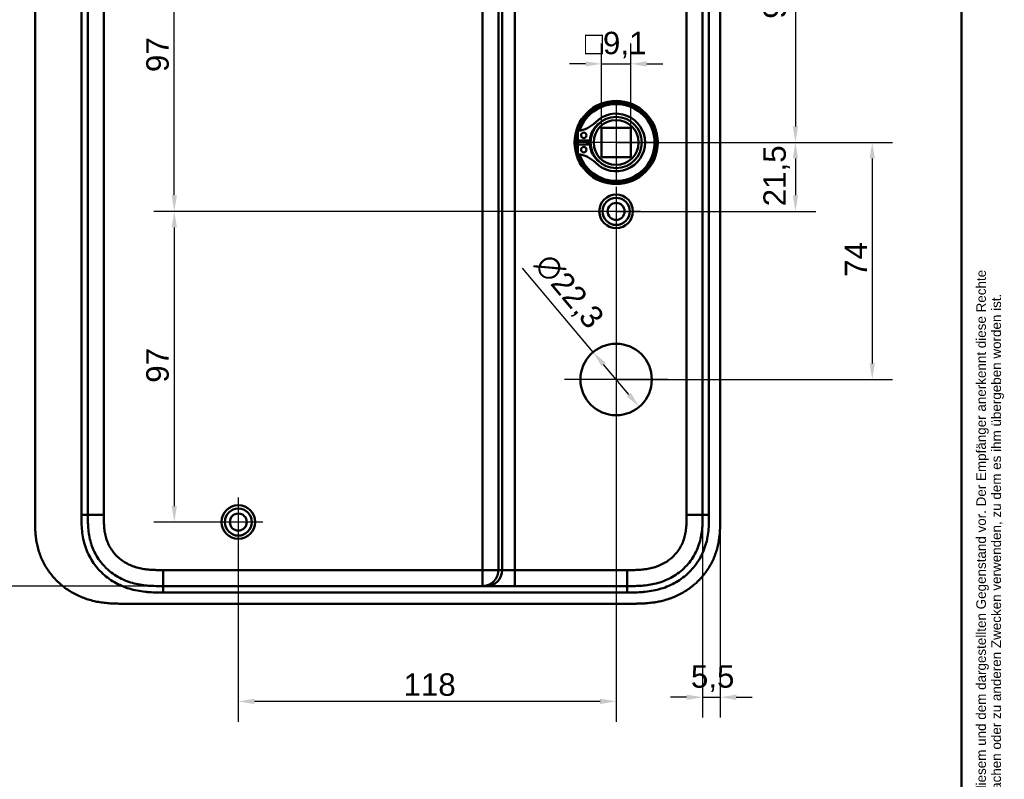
# Model space of a CAD drawing. Header units: millimetres. Extents: x 20 to 833, y 20 to 574.
# Tile 13 of 14: x 526 to 833, y 209 to 446. Entities that reach past the tile are written whole.
import ezdxf
from ezdxf.enums import TextEntityAlignment as Align

# ---------------------------------------------------------------- set-up
doc = ezdxf.new("R2010")
doc.units = ezdxf.units.MM
doc.header["$LTSCALE"] = 2
for name, color, linetype, lineweight in [('Bemaßungen(DIN)', 7, 'Continuous', 25), ('Mittelpunktmarkierung(DIN)', 7, 'Continuous', 25), ('Sichtbare Kanten(DIN)', 7, 'Continuous', 50), ('Sichtbare tangentiale Kanten(DIN)', 7, 'Continuous', 50), ('Skizziergeometrie(DIN)', 7, 'Continuous', 50), ('Symbole(DIN)', 7, 'Continuous', 25)]:
    doc.layers.add(name, color=color, linetype=linetype, lineweight=lineweight)
doc.styles.add('Aktuell-DIN', font='arial.ttf')
doc.styles.add('STANDARD-DIN~0', font='arial.ttf')
doc.styles.add('Textstil10', font='arial.ttf')
doc.styles.add('Textstil41', font='arial.ttf', dxfattribs={"width": 0.8})
doc.styles.add('Textstil83', font='arial.ttf', dxfattribs={"width": 0.8})
doc.dimstyles.new('CAD-LAN', dxfattribs={"dimscale": 2, "dimtxt": 3.5, "dimasz": 2.5, "dimexe": 3.175, "dimexo": 0, "dimgap": 0.8, "dimtad": 1, "dimrnd": 1e-08, "dimtxsty": 'STANDARD-DIN~0', "dimcen": 0.09, "dimdle": 10, "dimclrd": 250, "dimclre": 250, "dimclrt": 250, "dimadec": 0, "dimazin": 2, "dimtfac": 1, "dimtmove": 0, "dimatfit": 3, "dimfxl": 1, "dimtolj": 1, "dimtzin": 0, "dimlwd": 25, "dimlwe": 25, "dimarcsym": 0})

# ---------------------------------------------------------------- blocks, each defined once
blk = doc.blocks.new('Ränder Standardrahmen')
at = {"layer": 'Skizziergeometrie(DIN)', "flags": 128}
blk.add_lwpolyline([(10, 10), (10, 287), (410, 287), (410, 10), (10, 10)], dxfattribs=at)
blk = doc.blocks.new('Schriftfelder Heusser')
at = {"layer": 'Symbole(DIN)', "color": 7, "insert": (293.33, 191.7), "char_height": 1.5, "width": 182.3003, "attachment_point": 1, "rotation": 90, "line_spacing_factor": 0.944221, "style": 'Aktuell-DIN'}
blk.add_mtext('\\fArial|b0|i0;\\H1.5000;Die Schlossfabrik Heusser AG ist Eigentümerin dieses Dokumentes und behält sich alle Rechte an diesem und dem dargestellten Gegenstand vor. Der Empfänger anerkennt diese Rechte\\Pund wird das Dokument nicht ohne schriftliche Ermächtigung der Eigentümerin Dritten zugänglich machen oder zu anderen Zwecken verwenden, zu dem es ihm übergeben worden ist.\\P ', dxfattribs=at)
at = {"layer": 'Symbole(DIN)', "color": 179, "true_color": 0x262659, "style": 'Textstil10'}
blk.add_attdef('ERSTELLUNGSDATUM_001', (217.23, 218.29), '', height=2, dxfattribs=at)
at = {"layer": 'Symbole(DIN)', "color": 179, "true_color": 0x262659}
for tag, height, style, p in [('AUTOR', 2.49, 'Aktuell-DIN', (240.03, 219.26)), ('KONTROLLDATUM', 2, 'Textstil10', (217.42, 215.04)), ('KONTROLLIERT_VON', 2, 'Textstil10', (239.98, 215.05))]:
    blk.add_attdef(tag, text='', height=height, dxfattribs=dict(at, style=style)).set_placement(p, align=Align.MIDDLE_LEFT)
at = {"layer": 'Symbole(DIN)', "color": 7, "style": 'Textstil83', "width": 0.8}
blk.add_attdef('Anfänglicher_Ansichtsmaßstab_001', (281.57, 213.34), '', height=2.3, dxfattribs=at)
at = {"layer": 'Symbole(DIN)', "color": 179, "true_color": 0x262659, "style": 'Textstil10'}
blk.add_attdef('PROJEKT', text='', height=2, dxfattribs=at).set_placement((217.77, 209.72), align=Align.BOTTOM_LEFT)
at = {"layer": 'Symbole(DIN)', "color": 7, "style": 'Textstil41', "width": 0.8}
blk.add_attdef('STATUS', text='', height=5, dxfattribs=at).set_placement((284.53, 195.86), align=Align.MIDDLE_CENTER)
blk = doc.blocks.new('*D8')
at = {"layer": 'Bemaßungen(DIN)', "color": 250, "linetype": 'Continuous', "lineweight": 25, "true_color": 0x3f3f3f, "transparency": 16777216}
for p, q in [((715.63, 503.14), (774.52, 503.14)), ((768.17, 498.14), (768.17, 412.64)), ((712.17, 407.64), (774.52, 407.64))]:
    blk.add_line(p, q, dxfattribs=at)
at = {"layer": 'Bemaßungen(DIN)', "color": 250, "linetype": 'Continuous', "true_color": 0x3f3f3f, "transparency": 16777216}
for points in [[(767.34, 498.14), (769, 498.14), (768.17, 503.14)], [(767.34, 412.64), (769, 412.64), (768.17, 407.64)]]:
    blk.add_solid(points, dxfattribs=at)
at = {"layer": 'Defpoints', "color": 0, "linetype": 'Continuous', "transparency": 16777216}
for p in [(715.63, 503.14), (712.17, 407.64), (768.17, 407.64)]:
    blk.add_point(p, dxfattribs=at)
at = {"layer": 'Bemaßungen(DIN)', "color": 250, "linetype": 'Continuous', "lineweight": 25, "true_color": 0x3f3f3f, "transparency": 16777216, "insert": (758.16, 446.27), "char_height": 7, "attachment_point": 1, "rotation": 90, "style": 'STANDARD-DIN~0'}
blk.add_mtext('\\A1;95,5', dxfattribs=at)
blk = doc.blocks.new('*D9')
at = {"layer": 'Bemaßungen(DIN)', "color": 250, "linetype": 'Continuous', "lineweight": 25, "true_color": 0x3f3f3f, "transparency": 16777216}
for p, q in [((712.17, 407.64), (774.52, 407.64)), ((768.17, 402.64), (768.17, 391.14)), ((712.17, 386.14), (774.52, 386.14))]:
    blk.add_line(p, q, dxfattribs=at)
at = {"layer": 'Bemaßungen(DIN)', "color": 250, "linetype": 'Continuous', "true_color": 0x3f3f3f, "transparency": 16777216}
for points in [[(767.34, 402.64), (769, 402.64), (768.17, 407.64)], [(767.34, 391.14), (769, 391.14), (768.17, 386.14)]]:
    blk.add_solid(points, dxfattribs=at)
at = {"layer": 'Defpoints', "color": 0, "linetype": 'Continuous', "transparency": 16777216}
for p in [(712.17, 407.64), (712.17, 386.14), (768.17, 386.14)]:
    blk.add_point(p, dxfattribs=at)
at = {"layer": 'Bemaßungen(DIN)', "color": 250, "linetype": 'Continuous', "lineweight": 25, "true_color": 0x3f3f3f, "transparency": 16777216, "insert": (758.16, 387.71), "char_height": 7, "attachment_point": 1, "rotation": 90, "style": 'STANDARD-DIN~0'}
blk.add_mtext('\\A1;21,5', dxfattribs=at)
blk = doc.blocks.new('*D10')
at = {"layer": 'Bemaßungen(DIN)', "color": 250, "linetype": 'Continuous', "lineweight": 25, "true_color": 0x3f3f3f, "transparency": 16777216}
for p, q in [((712.17, 407.64), (798.52, 407.64)), ((792.17, 402.64), (792.17, 338.64)), ((712.17, 333.64), (798.52, 333.64))]:
    blk.add_line(p, q, dxfattribs=at)
at = {"layer": 'Bemaßungen(DIN)', "color": 250, "linetype": 'Continuous', "true_color": 0x3f3f3f, "transparency": 16777216}
for points in [[(791.34, 402.64), (793, 402.64), (792.17, 407.64)], [(791.34, 338.64), (793, 338.64), (792.17, 333.64)]]:
    blk.add_solid(points, dxfattribs=at)
at = {"layer": 'Defpoints', "color": 0, "linetype": 'Continuous', "transparency": 16777216}
for p in [(712.17, 407.64), (712.17, 333.64), (792.17, 333.64)]:
    blk.add_point(p, dxfattribs=at)
at = {"layer": 'Bemaßungen(DIN)', "color": 250, "linetype": 'Continuous', "lineweight": 25, "true_color": 0x3f3f3f, "transparency": 16777216, "insert": (783.57, 365.67), "char_height": 7, "attachment_point": 1, "rotation": 90, "style": 'STANDARD-DIN~0'}
blk.add_mtext('\\A1;74', dxfattribs=at)
blk = doc.blocks.new('*D12')
at = {"layer": 'Bemaßungen(DIN)', "color": 250, "linetype": 'Continuous', "lineweight": 25, "true_color": 0x3f3f3f, "transparency": 16777216}
for p, q in [((594.17, 483.14), (567.82, 483.14)), ((574.17, 391.14), (574.17, 478.14)), ((712.17, 386.14), (567.82, 386.14))]:
    blk.add_line(p, q, dxfattribs=at)
at = {"layer": 'Bemaßungen(DIN)', "color": 250, "linetype": 'Continuous', "true_color": 0x3f3f3f, "transparency": 16777216}
for points in [[(573.34, 478.14), (575, 478.14), (574.17, 483.14)], [(573.34, 391.14), (575, 391.14), (574.17, 386.14)]]:
    blk.add_solid(points, dxfattribs=at)
at = {"layer": 'Defpoints', "color": 0, "linetype": 'Continuous', "transparency": 16777216}
for p in [(574.17, 483.14), (594.17, 483.14), (712.17, 386.14)]:
    blk.add_point(p, dxfattribs=at)
at = {"layer": 'Bemaßungen(DIN)', "color": 250, "linetype": 'Continuous', "lineweight": 25, "true_color": 0x3f3f3f, "transparency": 16777216, "insert": (565.42, 429.62), "char_height": 7, "attachment_point": 1, "rotation": 90, "style": 'STANDARD-DIN~0'}
blk.add_mtext('\\A1;97', dxfattribs=at)
blk = doc.blocks.new('*D13')
at = {"layer": 'Bemaßungen(DIN)', "color": 250, "linetype": 'Continuous', "lineweight": 25, "true_color": 0x3f3f3f, "transparency": 16777216}
for p, q in [((712.17, 386.14), (567.82, 386.14)), ((574.17, 381.14), (574.17, 294.14)), ((594.17, 289.14), (567.82, 289.14))]:
    blk.add_line(p, q, dxfattribs=at)
at = {"layer": 'Bemaßungen(DIN)', "color": 250, "linetype": 'Continuous', "true_color": 0x3f3f3f, "transparency": 16777216}
for points in [[(573.34, 381.14), (575, 381.14), (574.17, 386.14)], [(573.34, 294.14), (575, 294.14), (574.17, 289.14)]]:
    blk.add_solid(points, dxfattribs=at)
at = {"layer": 'Defpoints', "color": 0, "linetype": 'Continuous', "transparency": 16777216}
for p in [(712.17, 386.14), (574.17, 289.14), (594.17, 289.14)]:
    blk.add_point(p, dxfattribs=at)
at = {"layer": 'Bemaßungen(DIN)', "color": 250, "linetype": 'Continuous', "lineweight": 25, "true_color": 0x3f3f3f, "transparency": 16777216, "insert": (565.42, 332.62), "char_height": 7, "attachment_point": 1, "rotation": 90, "style": 'STANDARD-DIN~0'}
blk.add_mtext('\\A1;97', dxfattribs=at)
blk = doc.blocks.new('*D14')
at = {"layer": 'Bemaßungen(DIN)', "color": 250, "linetype": 'Continuous', "lineweight": 25, "true_color": 0x3f3f3f, "transparency": 16777216}
for p, q in [((705, 342.18), (682.97, 368.44)), ((716.12, 328.93), (708.22, 338.35))]:
    blk.add_line(p, q, dxfattribs=at)
at = {"layer": 'Bemaßungen(DIN)', "color": 250, "linetype": 'Continuous', "true_color": 0x3f3f3f, "transparency": 16777216}
for points in [[(708.86, 338.88), (707.58, 337.81), (705, 342.18)], [(716.76, 329.46), (715.49, 328.39), (719.34, 325.1)]]:
    blk.add_solid(points, dxfattribs=at)
at = {"layer": 'Defpoints', "color": 0, "linetype": 'Continuous', "transparency": 16777216}
for p in [(705, 342.18), (719.34, 325.1)]:
    blk.add_point(p, dxfattribs=at)
at = {"layer": 'Bemaßungen(DIN)', "color": 250, "linetype": 'Continuous', "lineweight": 25, "true_color": 0x3f3f3f, "transparency": 16777216, "insert": (691.84, 373.8), "char_height": 7, "attachment_point": 1, "rotation": 310.0026, "style": 'STANDARD-DIN~0'}
blk.add_mtext('\\A1;∅22,3', dxfattribs=at)
blk = doc.blocks.new('*D16')
at = {"layer": 'Bemaßungen(DIN)', "color": 250, "linetype": 'Continuous', "lineweight": 25, "true_color": 0x3f3f3f, "transparency": 16777216}
for p, q in [((570.71, 503.14), (496.36, 503.14)), ((502.71, 498.14), (502.71, 274.14)), ((570.71, 269.14), (496.36, 269.14))]:
    blk.add_line(p, q, dxfattribs=at)
at = {"layer": 'Bemaßungen(DIN)', "color": 250, "linetype": 'Continuous', "true_color": 0x3f3f3f, "transparency": 16777216}
for points in [[(501.88, 498.14), (503.54, 498.14), (502.71, 503.14)], [(501.88, 274.14), (503.54, 274.14), (502.71, 269.14)]]:
    blk.add_solid(points, dxfattribs=at)
at = {"layer": 'Defpoints', "color": 0, "linetype": 'Continuous', "transparency": 16777216}
for p in [(570.71, 503.14), (502.71, 269.14), (570.71, 269.14)]:
    blk.add_point(p, dxfattribs=at)
at = {"layer": 'Bemaßungen(DIN)', "color": 250, "linetype": 'Continuous', "lineweight": 25, "true_color": 0x3f3f3f, "transparency": 16777216, "insert": (493.96, 378.36), "char_height": 7, "attachment_point": 1, "rotation": 90, "style": 'STANDARD-DIN~0'}
blk.add_mtext('\\A1;234', dxfattribs=at)
blk = doc.blocks.new('*D17')
at = {"layer": 'Bemaßungen(DIN)', "color": 250, "linetype": 'Continuous', "lineweight": 25, "true_color": 0x3f3f3f, "transparency": 16777216}
for p, q in [((712.17, 378.49), (712.17, 226.79)), ((594.17, 281.49), (594.17, 226.79)), ((707.17, 233.14), (599.17, 233.14))]:
    blk.add_line(p, q, dxfattribs=at)
at = {"layer": 'Bemaßungen(DIN)', "color": 250, "linetype": 'Continuous', "true_color": 0x3f3f3f, "transparency": 16777216}
for points in [[(599.17, 233.97), (599.17, 232.3), (594.17, 233.14)], [(707.17, 233.97), (707.17, 232.3), (712.17, 233.14)]]:
    blk.add_solid(points, dxfattribs=at)
at = {"layer": 'Defpoints', "color": 0, "linetype": 'Continuous', "transparency": 16777216}
for p in [(712.17, 378.49), (594.17, 281.49), (594.17, 233.14)]:
    blk.add_point(p, dxfattribs=at)
at = {"layer": 'Bemaßungen(DIN)', "color": 250, "linetype": 'Continuous', "lineweight": 25, "true_color": 0x3f3f3f, "transparency": 16777216, "insert": (645.76, 241.88), "char_height": 7, "attachment_point": 1, "style": 'STANDARD-DIN~0'}
blk.add_mtext('\\A1;118', dxfattribs=at)
blk = doc.blocks.new('*D18')
at = {"layer": 'Bemaßungen(DIN)', "color": 250, "linetype": 'Continuous', "lineweight": 25, "true_color": 0x3f3f3f, "transparency": 16777216}
for p, q in [((739.17, 291.42), (739.17, 228.07)), ((744.67, 290.42), (744.67, 228.07)), ((734.17, 234.42), (729.17, 234.42)), ((739.17, 234.42), (744.67, 234.42)), ((749.67, 234.42), (754.67, 234.42))]:
    blk.add_line(p, q, dxfattribs=at)
at = {"layer": 'Bemaßungen(DIN)', "color": 250, "linetype": 'Continuous', "true_color": 0x3f3f3f, "transparency": 16777216}
for points in [[(734.17, 235.25), (734.17, 233.59), (739.17, 234.42)], [(749.67, 235.25), (749.67, 233.59), (744.67, 234.42)]]:
    blk.add_solid(points, dxfattribs=at)
at = {"layer": 'Defpoints', "color": 0, "linetype": 'Continuous', "transparency": 16777216}
for p in [(739.17, 291.42), (744.67, 290.42), (744.67, 234.42)]:
    blk.add_point(p, dxfattribs=at)
at = {"layer": 'Bemaßungen(DIN)', "color": 250, "linetype": 'Continuous', "lineweight": 25, "true_color": 0x3f3f3f, "transparency": 16777216, "insert": (735.52, 244.41), "char_height": 7, "attachment_point": 1, "style": 'STANDARD-DIN~0'}
blk.add_mtext('\\A1;5,5', dxfattribs=at)
blk = doc.blocks.new('*D19')
at = {"layer": 'Bemaßungen(DIN)', "color": 250, "linetype": 'Continuous', "lineweight": 25, "true_color": 0x3f3f3f, "transparency": 16777216}
for p, q in [((707.62, 412.19), (707.62, 438.54)), ((716.72, 412.19), (716.72, 438.54)), ((702.62, 432.19), (697.62, 432.19)), ((707.62, 432.19), (716.72, 432.19)), ((721.72, 432.19), (726.72, 432.19))]:
    blk.add_line(p, q, dxfattribs=at)
at = {"layer": 'Bemaßungen(DIN)', "color": 250, "linetype": 'Continuous', "true_color": 0x3f3f3f, "transparency": 16777216}
for points in [[(702.62, 433.02), (702.62, 431.35), (707.62, 432.19)], [(721.72, 433.02), (721.72, 431.35), (716.72, 432.19)]]:
    blk.add_solid(points, dxfattribs=at)
at = {"layer": 'Defpoints', "color": 0, "linetype": 'Continuous', "transparency": 16777216}
for p in [(716.72, 432.19), (707.62, 412.19), (716.72, 412.19)]:
    blk.add_point(p, dxfattribs=at)
at = {"layer": 'Bemaßungen(DIN)', "color": 250, "linetype": 'Continuous', "lineweight": 25, "true_color": 0x3f3f3f, "transparency": 16777216, "insert": (702.4, 442.2), "char_height": 7, "attachment_point": 1, "style": 'STANDARD-DIN~0'}
blk.add_mtext('\\A1;\\fAIGDT|b0|i0;\\H7.0000;o\\fArial|b0|i0;\\H7.0000;9,1', dxfattribs=at)

msp = doc.modelspace()

# ---------------------------------------------------------------- linework, layer by layer
at = {"layer": 'Mittelpunktmarkierung(DIN)', "linetype": 'Continuous'}
for p, q in [((712.171, 419.637), (712.171, 395.637)), ((724.171, 407.637), (700.171, 407.637)), ((712.171, 393.787), (712.171, 378.487)), ((719.821, 386.137), (704.521, 386.137)), ((712.171, 349.787), (712.171, 317.487)), ((728.321, 333.637), (696.021, 333.637)), ((594.171, 296.787), (594.171, 281.487)), ((601.821, 289.137), (586.521, 289.137))]:
    msp.add_line(p, q, dxfattribs=at)
at = {"layer": 'Sichtbare Kanten(DIN)'}
for p, q in [((530.671, 481.852), (530.671, 290.38)), ((744.671, 290.421), (744.671, 481.852)), ((707.621, 403.087), (707.621, 412.187)), ((707.621, 412.187), (716.721, 412.187)), ((716.721, 412.187), (716.721, 403.087)), ((700.213, 408.253), (700.213, 411.277)), ((703.913, 408.253), (700.213, 408.253)), ((700.213, 407.02), (703.913, 407.02)), ((700.213, 403.996), (700.213, 407.02)), ((716.721, 403.087), (707.621, 403.087)), ((670.398, 269.137), (570.709, 269.137)), ((671.574, 269.137), (670.398, 269.137)), ((680.542, 269.137), (671.574, 269.137)), ((715.633, 269.137), (680.542, 269.137)), ((715.644, 269.137), (715.633, 269.137)), ((558.15, 263.637), (716.632, 263.637))]:
    msp.add_line(p, q, dxfattribs=at)
for centre, radius in [((712.171, 407.637), 13), ((712.171, 407.637), 12.5), ((712.171, 407.637), 8), ((712.171, 407.637), 7), ((702.063, 409.868), 0.85), ((702.063, 405.405), 0.85), ((712.171, 386.137), 5.25), ((712.171, 386.137), 4.25), ((712.171, 386.137), 2.65), ((712.171, 333.637), 11.15), ((594.171, 289.137), 5.25), ((594.171, 289.137), 4.25), ((594.171, 289.137), 2.65)]:
    msp.add_circle(centre, radius, dxfattribs=at)
for centre, radius, start, end in [((712.171, 407.637), 12, 198.17213, 161.82787), ((712.171, 407.637), 9.017, 224.1409, 135.8591), ((699.473, 419.96), 8.678, 274.96705, 315.8591), ((711.438, 407.637), 7.55, 125.6871, 175.31499), ((712.171, 407.637), 8.2, 153.63056, 206.36944), ((712.171, 407.637), 12, 175.21102, 184.78898), ((712.171, 407.637), 9, 176.0711, 183.9289), ((711.438, 407.637), 7.55, 184.68501, 234.3129), ((699.473, 395.314), 8.678, 44.1409, 85.03295)]:
    msp.add_arc(centre, radius, start, end, dxfattribs=at)
for points in [[(547.171, 291.421), (547.171, 386.137), (547.171, 480.852)], [(739.171, 480.852), (739.171, 386.137), (739.171, 291.421)]]:
    msp.add_open_spline(points, degree=2, dxfattribs=at)
for points, knots in [([(530.671, 290.339), (530.671, 289.798), (530.672, 288.682), (530.707, 287.261), (530.79, 285.801), (530.9, 284.624), (531.109, 283.151), (531.337, 281.971), (531.708, 280.505), (532.076, 279.342), (532.628, 277.908), (533.145, 276.782), (533.883, 275.408), (534.548, 274.342), (535.467, 273.057), (536.27, 272.071), (537.355, 270.901), (538.283, 270.017), (539.511, 268.985), (540.545, 268.221), (541.892, 267.346), (543.01, 266.714), (544.447, 266.011), (545.625, 265.519), (547.124, 264.992), (548.34, 264.64), (549.872, 264.285), (551.104, 264.065), (552.644, 263.863), (553.873, 263.755), (555.401, 263.673), (556.727, 263.642), (557.74, 263.637), (558.15, 263.637)], [-0.99797722, -0.99797722, -0.99797722, -0.99797722, -0.95833335, -0.91666671, -0.89583339, -0.85416674, -0.83333342, -0.79166678, -0.77083345, -0.72916681, -0.70833349, -0.66666684, -0.64583352, -0.60416687, -0.58333355, -0.54166691, -0.52083358, -0.47916694, -0.45833362, -0.41666697, -0.39583365, -0.354167, -0.33333368, -0.29166704, -0.27083371, -0.22916707, -0.20833375, -0.1666671, -0.14583378, -0.10416714, -0.08333381, -0.04166717, -0.01304212, -0.01304212, -0.01304212, -0.01304212]), ([(570.709, 269.137), (569.726, 269.137), (568.742, 269.138), (567.748, 269.172), (567.4, 269.184), (567.058, 269.2), (566.704, 269.221), (565.953, 269.267), (565.238, 269.333), (564.514, 269.429), (563.754, 269.529), (563.004, 269.661), (562.256, 269.831), (561.475, 270.009), (560.705, 270.227), (559.949, 270.489), (559.171, 270.759), (558.41, 271.075), (557.671, 271.437), (556.922, 271.804), (556.195, 272.22), (555.499, 272.682), (554.797, 273.148), (554.125, 273.662), (553.495, 274.217), (553.336, 274.357), (553.179, 274.499), (553.025, 274.645), (552.561, 275.083), (552.12, 275.545), (551.706, 276.028), (551.152, 276.674), (550.645, 277.359), (550.189, 278.076), (549.736, 278.79), (549.334, 279.536), (548.986, 280.307), (548.665, 281.018), (548.39, 281.75), (548.158, 282.507), (548.143, 282.557), (548.128, 282.607), (548.113, 282.656), (547.887, 283.419), (547.706, 284.204), (547.568, 285.001), (547.436, 285.763), (547.346, 286.518), (547.285, 287.289), (547.229, 288.007), (547.2, 288.682), (547.185, 289.453), (547.171, 290.138), (547.171, 290.78), (547.171, 291.421)], [0.0000001, 0.0000001, 0.0000001, 0.0000001, 0.2950702, 0.2950702, 0.2950702, 0.3985893, 0.3985893, 0.3985893, 0.6181101, 0.6181101, 0.6181101, 0.8486648, 0.8486648, 0.8486648, 1.0894436, 1.0894436, 1.0894436, 1.3368527, 1.3368527, 1.3368527, 1.5877596, 1.5877596, 1.5877596, 1.8409496, 1.8409496, 1.8409496, 1.9045637, 1.9045637, 1.9045637, 2.0957547, 2.0957547, 2.0957547, 2.3511498, 2.3511498, 2.3511498, 2.6054898, 2.6054898, 2.6054898, 2.840499, 2.840499, 2.840499, 2.85612, 2.85612, 2.85612, 3.0996016, 3.0996016, 3.0996016, 3.3323228, 3.3323228, 3.3323228, 3.5487727, 3.5487727, 3.5487727, 3.7412916, 3.7412916, 3.7412916, 3.7412916]), ([(739.171, 291.421), (739.171, 290.794), (739.171, 290.146), (739.159, 289.497), (739.145, 288.775), (739.116, 288.052), (739.061, 287.338), (739.001, 286.56), (738.91, 285.792), (738.78, 285.031), (738.644, 284.239), (738.466, 283.453), (738.231, 282.663), (737.996, 281.871), (737.707, 281.083), (737.362, 280.318), (737.016, 279.55), (736.614, 278.802), (736.159, 278.085), (735.705, 277.37), (735.199, 276.685), (734.643, 276.036), (734.094, 275.395), (733.493, 274.786), (732.857, 274.226), (732.221, 273.665), (731.552, 273.153), (730.853, 272.688), (730.158, 272.226), (729.433, 271.811), (728.681, 271.441), (727.946, 271.08), (727.184, 270.764), (726.401, 270.492), (725.647, 270.23), (724.873, 270.011), (724.089, 269.832), (723.341, 269.662), (722.585, 269.529), (721.822, 269.428), (721.098, 269.332), (720.369, 269.266), (719.638, 269.221), (718.947, 269.18), (718.255, 269.158), (717.569, 269.147), (716.919, 269.137), (716.274, 269.137), (715.644, 269.137)], [0, 0, 0, 0, 0.2003325, 0.2003325, 0.2003325, 0.4234176, 0.4234176, 0.4234176, 0.6661657, 0.6661657, 0.6661657, 0.9187023, 0.9187023, 0.9187023, 1.172126, 1.172126, 1.172126, 1.4268172, 1.4268172, 1.4268172, 1.6807052, 1.6807052, 1.6807052, 1.9319886, 1.9319886, 1.9319886, 2.1833195, 2.1833195, 2.1833195, 2.4328707, 2.4328707, 2.4328707, 2.6767608, 2.6767608, 2.6767608, 2.9119278, 2.9119278, 2.9119278, 3.1363716, 3.1363716, 3.1363716, 3.3491044, 3.3491044, 3.3491044, 3.549929, 3.549929, 3.549929, 3.7401511, 3.7401511, 3.7401511, 3.7401511]), ([(716.632, 263.637), (717.23, 263.636), (718.281, 263.638), (719.492, 263.663), (720.405, 263.698), (721.015, 263.731), (721.777, 263.785), (722.388, 263.839), (723.152, 263.923), (723.762, 264.002), (724.677, 264.143), (725.588, 264.314), (726.945, 264.626), (728.138, 264.967), (729.605, 265.476), (730.756, 265.95), (732.157, 266.623), (733.246, 267.226), (734.561, 268.059), (735.573, 268.787), (736.78, 269.771), (737.697, 270.615), (738.778, 271.738), (739.586, 272.69), (740.521, 273.939), (741.205, 274.984), (741.976, 276.343), (742.521, 277.467), (743.113, 278.911), (743.513, 280.094), (743.92, 281.597), (744.175, 282.814), (744.386, 284.193), (744.488, 285.112), (744.563, 286.031), (744.601, 286.642), (744.635, 287.406), (744.653, 288.014), (744.665, 288.771), (744.671, 289.524), (744.671, 290.123), (744.671, 290.421)], [-0.99999787, -0.99999787, -0.99999787, -0.99999787, -0.95833168, -0.92708204, -0.9166655, -0.89583241, -0.88541586, -0.86458277, -0.85416622, -0.83333313, -0.82291658, -0.79166695, -0.77083385, -0.72916767, -0.70833458, -0.66666839, -0.6458353, -0.60416912, -0.58333603, -0.54166984, -0.52083675, -0.47917057, -0.45833747, -0.41667129, -0.3958382, -0.35417201, -0.33333892, -0.29167274, -0.27083965, -0.22917346, -0.20834037, -0.16667419, -0.14584109, -0.11459146, -0.10417491, -0.08334182, -0.07292527, -0.05209218, -0.04167563, -0.02084254, -0.00000945, -0.00000945, -0.00000945, -0.00000945])]:
    msp.add_open_spline(points, degree=3, knots=knots, dxfattribs=at)
at = {"layer": 'Sichtbare tangentiale Kanten(DIN)'}
for p, q in [((670.398, 498.137), (670.398, 274.137)), ((675.38, 274.137), (675.38, 498.137)), ((676.556, 498.137), (676.556, 274.137)), ((680.542, 274.137), (680.542, 498.137)), ((545.171, 291.421), (547.171, 291.421)), ((552.171, 291.421), (547.171, 291.421)), ((739.171, 291.421), (734.171, 291.421)), ((739.171, 291.421), (741.171, 291.421)), ((670.398, 274.137), (570.709, 274.137)), ((570.709, 274.137), (570.709, 269.137)), ((670.398, 269.137), (670.398, 274.137)), ((670.398, 274.137), (675.38, 274.137)), ((676.556, 274.137), (675.38, 274.137)), ((680.542, 274.137), (676.556, 274.137)), ((715.644, 274.137), (680.542, 274.137)), ((680.542, 269.137), (680.542, 274.137)), ((715.644, 269.137), (715.644, 274.137)), ((570.71, 269.137), (570.71, 267.137)), ((715.633, 269.137), (715.633, 267.137))]:
    msp.add_line(p, q, dxfattribs=at)
for points, degree in [([(545.171, 291.421), (545.171, 354.565), (545.171, 417.709), (545.171, 480.852)], 3), ([(552.171, 291.421), (552.171, 354.565), (552.171, 417.709), (552.171, 480.852)], 3), ([(734.171, 480.852), (734.171, 417.709), (734.171, 354.565), (734.171, 291.421)], 3), ([(741.171, 480.852), (741.171, 417.709), (741.171, 354.565), (741.171, 291.421)], 3), ([(675.38, 274.137), (675.38, 274.033), (675.375, 273.827), (675.351, 273.522), (675.29, 273.125), (675.167, 272.645), (674.999, 272.185), (674.789, 271.747), (674.538, 271.334), (674.251, 270.949), (673.929, 270.593), (673.574, 270.27), (673.19, 269.981), (672.779, 269.73), (672.343, 269.519), (671.884, 269.35), (671.406, 269.227), (671.01, 269.165), (670.706, 269.142), (670.501, 269.137), (670.398, 269.137)], 5), ([(671.574, 269.137), (674.326, 269.137), (676.556, 271.375), (676.556, 274.137)], 3), ([(715.633, 267.137), (667.325, 267.137), (619.018, 267.137), (570.71, 267.137)], 3)]:
    msp.add_open_spline(points, degree=degree, dxfattribs=at)
for points, knots in [([(570.71, 267.137), (570.493, 267.137), (570.276, 267.137), (570.059, 267.138), (569.858, 267.138), (569.658, 267.139), (569.457, 267.14), (569.357, 267.14), (569.256, 267.141), (569.156, 267.142), (568.862, 267.145), (568.568, 267.15), (568.253, 267.157), (568.246, 267.157), (568.239, 267.157), (568.231, 267.158), (567.347, 267.179), (566.548, 267.218), (565.74, 267.286), (565.726, 267.287), (565.711, 267.288), (565.697, 267.289), (564.874, 267.36), (564.045, 267.462), (563.222, 267.602), (563.214, 267.603), (563.206, 267.604), (563.198, 267.606), (562.371, 267.747), (561.549, 267.927), (560.736, 268.151), (560.73, 268.153), (560.723, 268.155), (560.717, 268.157), (559.078, 268.61), (557.476, 269.248), (556.002, 270.047), (554.523, 270.85), (553.106, 271.854), (551.86, 272.997), (550.624, 274.131), (549.515, 275.439), (548.604, 276.844), (547.695, 278.245), (546.957, 279.779), (546.422, 281.373), (546.42, 281.377), (546.419, 281.381), (546.418, 281.385), (546.149, 282.184), (545.929, 283.005), (545.757, 283.827), (545.755, 283.834), (545.754, 283.841), (545.752, 283.848), (545.58, 284.672), (545.452, 285.511), (545.364, 286.341), (545.363, 286.355), (545.362, 286.369), (545.36, 286.383), (545.274, 287.202), (545.225, 288.018), (545.198, 288.894), (545.197, 288.907), (545.197, 288.92), (545.197, 288.932), (545.171, 289.786), (545.171, 290.604), (545.171, 291.421)], [0, 0, 0, 0, 0.0650777, 0.0650777, 0.0650777, 0.1252827, 0.1252827, 0.1252827, 0.1553853, 0.1553853, 0.1553853, 0.2436568, 0.2436568, 0.2436568, 0.2456929, 0.2456929, 0.2456929, 0.4930009, 0.4930009, 0.4930009, 0.4974115, 0.4974115, 0.4974115, 0.7489081, 0.7489081, 0.7489081, 0.7513214, 0.7513214, 0.7513214, 1.0041321, 1.0041321, 1.0041321, 1.0061267, 1.0061267, 1.0061267, 1.5162149, 1.5162149, 1.5162149, 2.0281718, 2.0281718, 2.0281718, 2.5361223, 2.5361223, 2.5361223, 3.0426859, 3.0426859, 3.0426859, 3.0439753, 3.0439753, 3.0439753, 3.2980943, 3.2980943, 3.2980943, 3.3001636, 3.3001636, 3.3001636, 3.5548437, 3.5548437, 3.5548437, 3.5590862, 3.5590862, 3.5590862, 3.8104505, 3.8104505, 3.8104505, 3.8140929, 3.8140929, 3.8140929, 4.0593758, 4.0593758, 4.0593758, 4.0593758]), ([(570.709, 274.137), (570.469, 274.137), (570.228, 274.137), (569.987, 274.137), (569.912, 274.138), (569.838, 274.138), (569.763, 274.138), (569.689, 274.138), (569.615, 274.139), (569.54, 274.139), (569.391, 274.14), (569.242, 274.141), (569.094, 274.143), (569.019, 274.144), (568.945, 274.145), (568.87, 274.146), (568.716, 274.149), (568.562, 274.151), (568.409, 274.155), (568.332, 274.157), (568.255, 274.159), (568.178, 274.161), (568.101, 274.163), (568.024, 274.166), (567.944, 274.169), (567.631, 274.179), (567.333, 274.193), (567.025, 274.211), (567.018, 274.212), (567.01, 274.212), (567.003, 274.213), (566.382, 274.25), (565.789, 274.304), (565.192, 274.383), (565.183, 274.384), (565.174, 274.385), (565.165, 274.386), (564.564, 274.466), (563.969, 274.57), (563.378, 274.704), (563.373, 274.705), (563.368, 274.706), (563.363, 274.707), (562.766, 274.843), (562.172, 275.011), (561.594, 275.211), (561.59, 275.212), (561.587, 275.213), (561.584, 275.215), (561.001, 275.416), (560.425, 275.655), (559.871, 275.927), (559.317, 276.198), (558.778, 276.507), (558.264, 276.848), (557.751, 277.189), (557.258, 277.565), (556.796, 277.972), (556.336, 278.377), (555.901, 278.817), (555.502, 279.282), (555.104, 279.746), (554.737, 280.241), (554.41, 280.757), (554.084, 281.27), (553.793, 281.809), (553.544, 282.362), (553.295, 282.914), (553.083, 283.487), (552.91, 284.067), (552.909, 284.072), (552.907, 284.076), (552.906, 284.08), (552.734, 284.659), (552.599, 285.251), (552.496, 285.846), (552.495, 285.855), (552.493, 285.863), (552.492, 285.872), (552.389, 286.469), (552.318, 287.072), (552.269, 287.698), (552.268, 287.705), (552.268, 287.713), (552.267, 287.72), (552.243, 288.032), (552.225, 288.333), (552.212, 288.642), (552.198, 288.96), (552.189, 289.276), (552.183, 289.591), (552.171, 290.203), (552.171, 290.813), (552.171, 291.421)], [0, 0, 0, 0, 0.0722696, 0.0722696, 0.0722696, 0.0946026, 0.0946026, 0.0946026, 0.1169355, 0.1169355, 0.1169355, 0.1616015, 0.1616015, 0.1616015, 0.1839344, 0.1839344, 0.1839344, 0.2301086, 0.2301086, 0.2301086, 0.2531957, 0.2531957, 0.2531957, 0.2762828, 0.2762828, 0.2762828, 0.3665177, 0.3665177, 0.3665177, 0.3686312, 0.3686312, 0.3686312, 0.550067, 0.550067, 0.550067, 0.5527949, 0.5527949, 0.5527949, 0.7354684, 0.7354684, 0.7354684, 0.7370926, 0.7370926, 0.7370926, 0.9217286, 0.9217286, 0.9217286, 0.9228081, 0.9228081, 0.9228081, 1.1089822, 1.1089822, 1.1089822, 1.2946981, 1.2946981, 1.2946981, 1.479922, 1.479922, 1.479922, 1.6644007, 1.6644007, 1.6644007, 1.8485383, 1.8485383, 1.8485383, 2.0316869, 2.0316869, 2.0316869, 2.2147673, 2.2147673, 2.2147673, 2.2161124, 2.2161124, 2.2161124, 2.3988762, 2.3988762, 2.3988762, 2.4015167, 2.4015167, 2.4015167, 2.5852125, 2.5852125, 2.5852125, 2.5873796, 2.5873796, 2.5873796, 2.6788906, 2.6788906, 2.6788906, 2.7730035, 2.7730035, 2.7730035, 2.9555672, 2.9555672, 2.9555672, 2.9555672]), ([(734.171, 291.421), (734.171, 291.18), (734.171, 290.94), (734.171, 290.699), (734.17, 290.551), (734.169, 290.404), (734.168, 290.256), (734.168, 290.183), (734.167, 290.109), (734.166, 290.035), (734.166, 289.961), (734.165, 289.888), (734.163, 289.814), (734.162, 289.74), (734.161, 289.666), (734.16, 289.592), (734.154, 289.28), (734.145, 288.967), (734.131, 288.647), (734.117, 288.336), (734.1, 288.034), (734.076, 287.723), (734.075, 287.715), (734.075, 287.708), (734.074, 287.701), (734.025, 287.075), (733.954, 286.473), (733.851, 285.875), (733.85, 285.867), (733.849, 285.858), (733.847, 285.85), (733.744, 285.255), (733.609, 284.664), (733.438, 284.085), (733.436, 284.081), (733.435, 284.076), (733.434, 284.072), (733.261, 283.492), (733.05, 282.919), (732.801, 282.367), (732.552, 281.815), (732.262, 281.276), (731.937, 280.763), (731.61, 280.249), (731.244, 279.754), (730.848, 279.291), (730.449, 278.825), (730.014, 278.385), (729.554, 277.979), (729.093, 277.572), (728.601, 277.195), (728.088, 276.855), (727.575, 276.513), (727.036, 276.204), (726.483, 275.933), (725.929, 275.66), (725.354, 275.421), (724.772, 275.219), (724.768, 275.218), (724.765, 275.217), (724.762, 275.216), (724.185, 275.015), (723.591, 274.847), (722.994, 274.711), (722.989, 274.71), (722.984, 274.708), (722.979, 274.707), (722.389, 274.573), (721.794, 274.468), (721.194, 274.388), (721.185, 274.387), (721.176, 274.386), (721.167, 274.385), (720.57, 274.306), (719.977, 274.252), (719.357, 274.214), (719.35, 274.213), (719.342, 274.213), (719.335, 274.212), (719.027, 274.194), (718.73, 274.18), (718.425, 274.169), (718.113, 274.159), (717.802, 274.151), (717.491, 274.146), (716.873, 274.137), (716.258, 274.137), (715.644, 274.137)], [25.7770823, 25.7770823, 25.7770823, 25.7770823, 25.849294, 25.849294, 25.849294, 25.8935657, 25.8935657, 25.8935657, 25.9157016, 25.9157016, 25.9157016, 25.9378374, 25.9378374, 25.9378374, 25.9599655, 25.9599655, 25.9599655, 26.0535869, 26.0535869, 26.0535869, 26.1450369, 26.1450369, 26.1450369, 26.1472006, 26.1472006, 26.1472006, 26.3307735, 26.3307735, 26.3307735, 26.3334135, 26.3334135, 26.3334135, 26.51606, 26.51606, 26.51606, 26.517402, 26.517402, 26.517402, 26.7003585, 26.7003585, 26.7003585, 26.8833778, 26.8833778, 26.8833778, 27.0671072, 27.0671072, 27.0671072, 27.2517301, 27.2517301, 27.2517301, 27.4368267, 27.4368267, 27.4368267, 27.6224172, 27.6224172, 27.6224172, 27.808465, 27.808465, 27.808465, 27.8095391, 27.8095391, 27.8095391, 27.994055, 27.994055, 27.994055, 27.9956707, 27.9956707, 27.9956707, 28.1782318, 28.1782318, 28.1782318, 28.1809444, 28.1809444, 28.1809444, 28.3622733, 28.3622733, 28.3622733, 28.3643726, 28.3643726, 28.3643726, 28.4545574, 28.4545574, 28.4545574, 28.5472062, 28.5472062, 28.5472062, 28.7315244, 28.7315244, 28.7315244, 28.7315244]), ([(741.171, 291.421), (741.171, 291.3), (741.171, 291.178), (741.171, 290.955), (741.171, 290.854), (741.17, 290.652), (741.17, 290.551), (741.167, 289.944), (741.161, 289.438), (741.146, 288.933)], [0, 0, 0, 0, 0.036465, 0.036465, 0.06681715, 0.06681715, 0.0971693, 0.0971693, 0.24893004, 0.24893004, 0.24893004, 0.24893004]), ([(741.146, 288.933), (741.119, 288.019), (741.068, 287.202), (740.982, 286.383), (740.981, 286.369), (740.98, 286.355), (740.978, 286.341), (740.89, 285.512), (740.763, 284.672), (740.59, 283.848), (740.589, 283.841), (740.587, 283.834), (740.586, 283.828), (740.413, 283.005), (740.193, 282.184), (739.925, 281.385), (739.923, 281.381), (739.922, 281.377), (739.921, 281.373), (739.385, 279.779), (738.648, 278.245), (737.739, 276.844), (737.182, 275.985), (736.551, 275.161), (735.86, 274.39)], [0.24893, 0.24893, 0.24893, 0.24893, 0.5002953, 0.5002953, 0.5002953, 0.504539, 0.504539, 0.504539, 0.7592278, 0.7592278, 0.7592278, 0.7612971, 0.7612971, 0.7612971, 1.0154228, 1.0154228, 1.0154228, 1.0167125, 1.0167125, 1.0167125, 1.5232738, 1.5232738, 1.5232738, 1.833987, 1.833987, 1.833987, 1.833987]), ([(735.86, 274.39), (735.422, 273.902), (734.96, 273.435), (734.483, 272.997), (733.239, 271.857), (731.821, 270.851), (730.34, 270.048), (728.867, 269.248), (727.265, 268.611), (725.626, 268.157), (725.619, 268.155), (725.613, 268.153), (725.606, 268.151), (724.794, 267.927), (723.971, 267.747), (723.144, 267.606), (723.136, 267.604), (723.128, 267.603), (723.121, 267.602), (722.297, 267.462), (721.468, 267.36), (720.646, 267.29), (720.632, 267.288), (720.617, 267.287), (720.603, 267.286), (719.795, 267.218), (718.996, 267.179), (718.131, 267.158), (718.117, 267.157), (718.103, 267.157), (718.09, 267.157), (717.245, 267.137), (716.439, 267.137), (715.633, 267.137)], [0, 0, 0, 0, 0.1966986, 0.1966986, 0.1966986, 0.7091793, 0.7091793, 0.7091793, 1.2192662, 1.2192662, 1.2192662, 1.2212649, 1.2212649, 1.2212649, 1.4740697, 1.4740697, 1.4740697, 1.4764728, 1.4764728, 1.4764728, 1.7279774, 1.7279774, 1.7279774, 1.7323911, 1.7323911, 1.7323911, 1.9796936, 1.9796936, 1.9796936, 1.9835862, 1.9835862, 1.9835862, 2.2253803, 2.2253803, 2.2253803, 2.2253803])]:
    msp.add_open_spline(points, degree=3, knots=knots, dxfattribs=at)

# ---------------------------------------------------------------- block references
at = {"xscale": 2, "yscale": 2, "zscale": 2}
for name, p in [('Ränder Standardrahmen', (0, 0)), ('Schriftfelder Heusser', (238, -362.833))]:
    msp.add_blockref(name, p, dxfattribs=at)

# ---------------------------------------------------------------- dimensions: what is measured, and where the dimension line sits
at = {"layer": 'Bemaßungen(DIN)', "color": 250, "linetype": 'Continuous', "lineweight": 25, "true_color": 0x3f3f3f}
for base, p1, p2, angle, override, picture, middle in [((502.709, 269.137), (570.709, 503.137), (570.709, 269.137), 90, {"dimgap": 0.8, "dimdec": 2, "dimtol": 0, "dimlim": 0, "dimtp": 0, "dimtm": 0, "dimtdec": 2, "dimtofl": 0, "dimatfit": 1}, '*D16', (502.709, 386.137)), ((768.171, 407.637), (715.633, 503.137), (712.171, 407.637), 90, {"dimgap": 0.8, "dimdec": 2, "dimtol": 0, "dimlim": 0, "dimtp": 0, "dimtm": 0, "dimtdec": 2, "dimtofl": 0, "dimatfit": 1}, '*D8', (768.171, 455.387)), ((574.171, 483.137), (712.171, 386.137), (594.171, 483.137), 90, {"dimgap": 0.8, "dimdec": 2, "dimtol": 0, "dimlim": 0, "dimtp": 0, "dimtm": 0, "dimtdec": 2, "dimtofl": 0, "dimatfit": 1}, '*D12', (574.171, 434.637)), ((768.171, 386.137), (712.171, 407.637), (712.171, 386.137), 90, {"dimgap": 0.8, "dimdec": 2, "dimtol": 0, "dimlim": 0, "dimtp": 0, "dimtm": 0, "dimtdec": 2, "dimtofl": 0, "dimatfit": 1}, '*D9', (768.171, 396.887)), ((792.171, 333.637), (712.171, 407.637), (712.171, 333.637), 90, {"dimgap": 0.8, "dimdec": 2, "dimtol": 0, "dimlim": 0, "dimtp": 0, "dimtm": 0, "dimtdec": 2, "dimtofl": 0, "dimatfit": 1}, '*D10', (792.171, 370.637)), ((574.171, 289.137), (712.171, 386.137), (594.171, 289.137), 90, {"dimgap": 0.8, "dimdec": 2, "dimtol": 0, "dimlim": 0, "dimtp": 0, "dimtm": 0, "dimtdec": 2, "dimtofl": 0, "dimatfit": 1}, '*D13', (574.171, 337.637)), ((594.171, 233.137), (712.171, 378.487), (594.171, 281.487), 180, {"dimgap": 0.8, "dimdec": 2, "dimtol": 0, "dimlim": 0, "dimtp": 0, "dimtm": 0, "dimtdec": 2, "dimtofl": 0, "dimatfit": 1}, '*D17', (653.171, 233.137)), ((744.671, 234.421), (739.171, 291.421), (744.671, 290.421), 180, {"dimgap": 0.8, "dimdec": 2, "dimtol": 0, "dimlim": 0, "dimtp": 0, "dimtm": 0, "dimtdec": 2, "dimtofl": 1, "dimatfit": 1}, '*D18', (741.921, 234.421))]:
    dim = msp.add_linear_dim(base=base, p1=p1, p2=p2, angle=angle, dimstyle='CAD-LAN', override=override, dxfattribs=at)
    dim.commit()
    dim.dimension.update_dxf_attribs({"geometry": picture, "text_midpoint": middle, "dimtype": 160})
dim = msp.add_linear_dim(base=(716.721, 432.187), p1=(707.621, 412.187), p2=(716.721, 412.187), angle=180, text='\\fAIGDT|b0|i0;\\H7.0000;o\\fArial|b0|i0;\\H7.0000;<>', dimstyle='CAD-LAN', override={"dimgap": 0.8, "dimdec": 2, "dimtol": 0, "dimlim": 0, "dimtp": 0, "dimtm": 0, "dimtdec": 2, "dimtofl": 1, "dimatfit": 1}, dxfattribs=at)
dim.commit()
dim.dimension.update_dxf_attribs({"geometry": '*D19', "text_midpoint": (712.171, 432.187), "dimtype": 160})
dim = msp.add_diameter_dim_2p(p1=(719.339, 325.096), p2=(705.004, 342.178), dimstyle='CAD-LAN', override={"dimgap": 0.8, "dimdec": 2, "dimlfac": 1, "dimtol": 0, "dimlim": 0, "dimtp": 0, "dimtm": 0, "dimtdec": 2, "dimatfit": 2}, dxfattribs=at)
dim.commit()
dim.dimension.update_dxf_attribs({"geometry": '*D14', "text_midpoint": (692.287, 357.331), "dimtype": 163})

doc.saveas('drawing.dxf')
